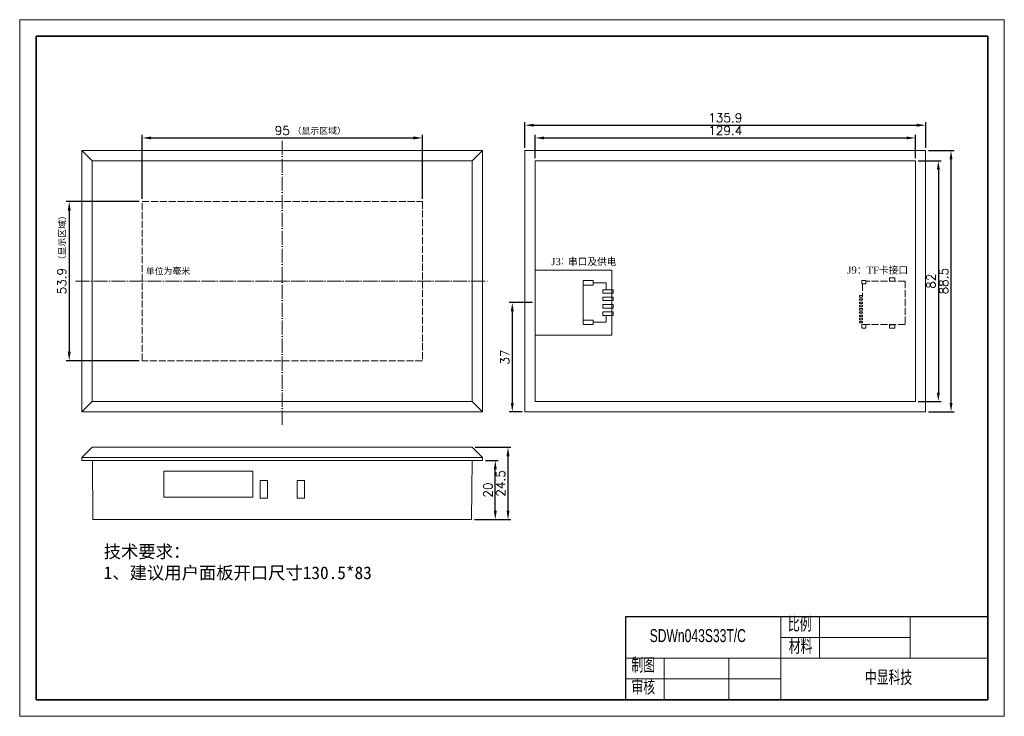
# Model space of a CAD drawing. Header units: millimetres. Extents: x 735 to 1069, y -2586 to -2349.
import ezdxf

# ---------------------------------------------------------------- set-up
doc = ezdxf.new("R2010")
doc.units = ezdxf.units.MM
doc.header["$LTSCALE"] = 0.2
doc.header["$PDSIZE"] = -5
doc.linetypes.add('ACAD_ISO02W100', pattern=[15, 12, -3])
doc.linetypes.add('ACAD_ISO04W100', pattern=[30, 24, -3, 0, -3])
doc.layers.get('0').update_dxf_attribs({"lineweight": 18})
doc.layers.get('Defpoints').update_dxf_attribs({"lineweight": 18})
for name, color, linetype, lineweight in [('1', 7, 'Continuous', 18), ('thick', 7, 'Continuous', 30), ('thin', 7, 'Continuous', 18), ('标注', 1, 'Continuous', 0), ('粗实线层', 7, 'Continuous', 35), ('细实线层', 7, 'Continuous', 18), ('虚线', 7, 'ACAD_ISO02W100', 0)]:
    doc.layers.add(name, color=color, linetype=linetype, lineweight=lineweight)
doc.styles.get("Standard").update_dxf_attribs({"font": 'txt.shx', "bigfont": 'gbcbig.shx'})
doc.styles.add('机械字体', font='SimSun.ttf', dxfattribs={"width": 0.67})
doc.dimstyles.new('ISO-25', dxfattribs={"dimtxt": 3, "dimasz": 3, "dimexe": 1, "dimexo": 1, "dimgap": 1, "dimtad": 1, "dimdsep": 46, "dimtxsty": 'Standard', "dimcen": 2.5, "dimdle": 6, "dimadec": 0, "dimazin": 0, "dimtfac": 1, "dimtmove": 0, "dimatfit": 3, "dimfxl": 0, "dimarcsym": 0})

# ---------------------------------------------------------------- blocks, each defined once
blk = doc.blocks.new('*X2')
at = {"layer": '粗实线层'}
for p, q in [((-287, 200), (-287, -200)), ((287, 200), (-287, 200)), ((287, -200), (287, 200)), ((-287, -200), (287, -200))]:
    blk.add_line(p, q, dxfattribs=at)
at = {"layer": '细实线层'}
for p, q in [((297, 210), (-297, 210)), ((-297, 210), (-297, -210)), ((297, -210), (297, 210)), ((-297, -210), (297, -210))]:
    blk.add_line(p, q, dxfattribs=at)
blk = doc.blocks.new('*X3')
at = {"color": 0, "lineweight": -2}
for p, q in [((775.39, -2411.07), (750.63, -2411.07)), ((751.63, -2414.07), (751.63, -2461.97)), ((775.39, -2464.97), (750.63, -2464.97))]:
    blk.add_line(p, q, dxfattribs=at)
at = {"color": 0}
for points in [[(751.13, -2414.07), (752.13, -2414.07), (751.63, -2411.07)], [(751.13, -2461.97), (752.13, -2461.97), (751.63, -2464.97)]]:
    blk.add_solid(points, dxfattribs=at)
at = {"layer": 'Defpoints', "color": 0}
for p in [(776.39, -2411.07), (751.63, -2464.97), (776.39, -2464.97)]:
    blk.add_point(p, dxfattribs=at)
at = {"color": 0, "lineweight": 0, "insert": (749.13, -2438.02), "char_height": 3, "attachment_point": 5, "rotation": 90}
blk.add_mtext('\\A1;53.9', dxfattribs=at)
blk = doc.blocks.new('*X4')
at = {"color": 0, "lineweight": -2}
for p, q in [((909.7, -2396.27), (909.7, -2388.47)), ((912.7, -2389.47), (1035.6, -2389.47)), ((1038.6, -2396.27), (1038.6, -2388.47))]:
    blk.add_line(p, q, dxfattribs=at)
at = {"color": 0}
for points in [[(912.7, -2388.97), (912.7, -2389.97), (909.7, -2389.47)], [(1035.6, -2388.97), (1035.6, -2389.97), (1038.6, -2389.47)]]:
    blk.add_solid(points, dxfattribs=at)
at = {"layer": 'Defpoints', "color": 0}
for p in [(1038.6, -2389.47), (909.7, -2397.27), (1038.6, -2397.27)]:
    blk.add_point(p, dxfattribs=at)
at = {"color": 0, "lineweight": 0, "insert": (974.15, -2386.97), "char_height": 3, "attachment_point": 5}
blk.add_mtext('\\A1;129.4', dxfattribs=at)
blk = doc.blocks.new('*X5')
at = {"color": 0, "lineweight": -2}
for p, q in [((906.2, -2392.77), (906.2, -2384.16)), ((1042.1, -2392.77), (1042.1, -2384.16)), ((909.2, -2385.16), (1039.1, -2385.16))]:
    blk.add_line(p, q, dxfattribs=at)
at = {"color": 0}
for points in [[(909.2, -2384.66), (909.2, -2385.66), (906.2, -2385.16)], [(1039.1, -2384.66), (1039.1, -2385.66), (1042.1, -2385.16)]]:
    blk.add_solid(points, dxfattribs=at)
at = {"layer": 'Defpoints', "color": 0}
for p in [(1042.1, -2385.16), (906.2, -2393.77), (1042.1, -2393.77)]:
    blk.add_point(p, dxfattribs=at)
at = {"color": 0, "lineweight": 0, "insert": (974.15, -2382.66), "char_height": 3, "attachment_point": 5}
blk.add_mtext('\\A1;135.9', dxfattribs=at)
blk = doc.blocks.new('*X6')
at = {"color": 0, "lineweight": -2}
for p, q in [((1039.6, -2397.27), (1047.4, -2397.27)), ((1046.4, -2400.27), (1046.4, -2475.77)), ((1039.6, -2478.77), (1047.4, -2478.77))]:
    blk.add_line(p, q, dxfattribs=at)
at = {"color": 0}
for points in [[(1045.9, -2400.27), (1046.9, -2400.27), (1046.4, -2397.27)], [(1045.9, -2475.77), (1046.9, -2475.77), (1046.4, -2478.77)]]:
    blk.add_solid(points, dxfattribs=at)
at = {"layer": 'Defpoints', "color": 0}
for p in [(1038.6, -2397.27), (1038.6, -2478.77), (1046.4, -2478.77)]:
    blk.add_point(p, dxfattribs=at)
at = {"color": 0, "lineweight": 0, "insert": (1043.9, -2438.02), "char_height": 3, "attachment_point": 5, "rotation": 90}
blk.add_mtext('\\A1;82', dxfattribs=at)
blk = doc.blocks.new('*X7')
at = {"color": 0, "lineweight": -2}
for p, q in [((1043.1, -2393.77), (1051.71, -2393.77)), ((1050.71, -2479.27), (1050.71, -2396.77)), ((1043.1, -2482.27), (1051.71, -2482.27))]:
    blk.add_line(p, q, dxfattribs=at)
at = {"color": 0}
for points in [[(1050.21, -2396.77), (1051.21, -2396.77), (1050.71, -2393.77)], [(1050.21, -2479.27), (1051.21, -2479.27), (1050.71, -2482.27)]]:
    blk.add_solid(points, dxfattribs=at)
at = {"layer": 'Defpoints', "color": 0}
for p in [(1042.1, -2393.77), (1050.71, -2393.77), (1042.1, -2482.27)]:
    blk.add_point(p, dxfattribs=at)
at = {"color": 0, "lineweight": 0, "insert": (1048.21, -2438.02), "char_height": 3, "attachment_point": 5, "rotation": 90}
blk.add_mtext('\\A1;88.5', dxfattribs=at)
blk = doc.blocks.new('*X8')
at = {"color": 0, "lineweight": -2}
for p, q in [((908.7, -2445.27), (900.89, -2445.27)), ((901.89, -2448.27), (901.89, -2479.27)), ((905.2, -2482.27), (900.89, -2482.27))]:
    blk.add_line(p, q, dxfattribs=at)
at = {"color": 0}
for points in [[(901.39, -2448.27), (902.39, -2448.27), (901.89, -2445.27)], [(901.39, -2479.27), (902.39, -2479.27), (901.89, -2482.27)]]:
    blk.add_solid(points, dxfattribs=at)
at = {"layer": 'Defpoints', "color": 0}
for p in [(909.7, -2445.27), (901.89, -2482.27), (906.2, -2482.27)]:
    blk.add_point(p, dxfattribs=at)
at = {"color": 0, "lineweight": 0, "insert": (899.39, -2463.77), "char_height": 3, "attachment_point": 5, "rotation": 90}
blk.add_mtext('\\A1;37', dxfattribs=at)
blk = doc.blocks.new('*X9')
at = {"color": 0, "lineweight": -2}
for p, q in [((889.34, -2494.34), (901.45, -2494.34)), ((900.45, -2515.84), (900.45, -2497.34)), ((889.09, -2518.84), (901.45, -2518.84))]:
    blk.add_line(p, q, dxfattribs=at)
at = {"color": 0}
for points in [[(899.95, -2497.34), (900.95, -2497.34), (900.45, -2494.34)], [(899.95, -2515.84), (900.95, -2515.84), (900.45, -2518.84)]]:
    blk.add_solid(points, dxfattribs=at)
at = {"layer": 'Defpoints', "color": 0}
for p in [(888.34, -2494.34), (900.45, -2494.34), (888.09, -2518.84)]:
    blk.add_point(p, dxfattribs=at)
at = {"color": 0, "lineweight": 0, "insert": (897.95, -2506.59), "char_height": 3, "attachment_point": 5, "rotation": 90}
blk.add_mtext('\\A1;24.5', dxfattribs=at)
blk = doc.blocks.new('*X10')
at = {"color": 0, "lineweight": -2}
for p, q in [((892.84, -2498.84), (897.14, -2498.84)), ((896.14, -2515.84), (896.14, -2501.84)), ((889.09, -2518.84), (897.14, -2518.84))]:
    blk.add_line(p, q, dxfattribs=at)
at = {"color": 0}
for points in [[(895.64, -2501.84), (896.64, -2501.84), (896.14, -2498.84)], [(895.64, -2515.84), (896.64, -2515.84), (896.14, -2518.84)]]:
    blk.add_solid(points, dxfattribs=at)
at = {"layer": 'Defpoints', "color": 0}
for p in [(891.84, -2498.84), (896.14, -2498.84), (888.09, -2518.84)]:
    blk.add_point(p, dxfattribs=at)
at = {"color": 0, "lineweight": 0, "insert": (893.64, -2508.84), "char_height": 3, "attachment_point": 5, "rotation": 90}
blk.add_mtext('\\A1;20', dxfattribs=at)
blk = doc.blocks.new('sd')
at = {"layer": '虚线', "lineweight": 0}
for p, q in [((-7.35, 0), (7.35, 0)), ((7.35, 0), (7.35, -14.5)), ((-7.35, 0), (-7.35, -13.25)), ((-6.45, -14.5), (-2.5, -14.5))]:
    blk.add_line(p, q, dxfattribs=at)
at = {"layer": '虚线', "lineweight": 0, "ltscale": 0.1}
for points in [[(-8.52, -3.51), (-7.38, -3.51), (-7.38, -5.29), (-8.52, -5.29)], [(7.38, -3.51), (8.52, -3.51), (8.52, -5.29), (7.38, -5.29)], [(-7.65, -13.35), (-6.45, -13.35), (-6.45, -14.65), (-7.65, -14.65)], [(7.35, -13.35), (8.55, -13.35), (8.55, -14.65), (7.35, -14.65)], [(-2.5, -15.5), (-2, -15.5), (-2, -14.5), (-2.5, -14.5)], [(-1.4, -15.5), (-0.9, -15.5), (-0.9, -14.5), (-1.4, -14.5)], [(-0.3, -15.5), (0.2, -15.5), (0.2, -14.5), (-0.3, -14.5)], [(0.8, -15.5), (1.3, -15.5), (1.3, -14.5), (0.8, -14.5)], [(1.9, -15.5), (2.4, -15.5), (2.4, -14.5), (1.9, -14.5)], [(3, -15.5), (3.5, -15.5), (3.5, -14.5), (3, -14.5)], [(4.1, -15.5), (4.6, -15.5), (4.6, -14.5), (4.1, -14.5)], [(5.2, -15.5), (5.7, -15.5), (5.7, -14.5), (5.2, -14.5)], [(6.3, -15.5), (6.8, -15.5), (6.8, -14.5), (6.3, -14.5)]]:
    blk.add_lwpolyline(points, close=True, dxfattribs=at)
blk = doc.blocks.new('*D13')
at = {"color": 0, "lineweight": -2}
for p, q in [((776.39, -2410.07), (776.39, -2388.47)), ((779.39, -2389.47), (868.39, -2389.47)), ((871.39, -2410.07), (871.39, -2388.47))]:
    blk.add_line(p, q, dxfattribs=at)
at = {"color": 0}
for points in [[(779.39, -2388.97), (779.39, -2389.97), (776.39, -2389.47)], [(868.39, -2388.97), (868.39, -2389.97), (871.39, -2389.47)]]:
    blk.add_solid(points, dxfattribs=at)
at = {"layer": 'Defpoints', "color": 0}
for p in [(871.39, -2389.47), (776.39, -2411.07), (871.39, -2411.07)]:
    blk.add_point(p, dxfattribs=at)
at = {"color": 0, "lineweight": 0, "insert": (823.89, -2386.97), "char_height": 3, "attachment_point": 5}
blk.add_mtext('\\A1;95', dxfattribs=at)

msp = doc.modelspace()

# ---------------------------------------------------------------- linework, layer by layer
at = {"linetype": 'ACAD_ISO04W100', "lineweight": 0}
for p, q in [((823.887, -2390.406), (823.887, -2486.89)), ((753.747, -2438.021), (893.88, -2438.021))]:
    msp.add_line(p, q, dxfattribs=at)
at = {"lineweight": 0}
for p, q in [((925.899, -2439.321), (925.899, -2451.221)), ((929.324, -2438.571), (933.751, -2438.571)), ((933.751, -2438.571), (933.751, -2440.921)), ((933.711, -2451.971), (933.711, -2449.621)), ((929.324, -2451.971), (933.711, -2451.971))]:
    msp.add_line(p, q, dxfattribs=at)
for p in [(940.283, -2551.808), (798.152, -2579.892)]:
    msp.add_line(p, (940.283, -2579.892))
at = {"color": 1, "linetype": 'ACAD_ISO02W100', "lineweight": 0}
msp.add_lwpolyline([(776.387, -2411.071), (871.387, -2411.071), (871.387, -2464.971), (776.387, -2464.971)], close=True, dxfattribs=at)
at = {"lineweight": 0}
for points in [[(925.924, -2437.821), (929.324, -2437.821), (929.324, -2439.321), (925.924, -2439.321)], [(932.624, -2440.921), (936.124, -2440.921), (936.124, -2442.121), (932.624, -2442.121)], [(932.624, -2443.421), (936.124, -2443.421), (936.124, -2444.621), (932.624, -2444.621)], [(932.624, -2445.921), (936.124, -2445.921), (936.124, -2447.121), (932.624, -2447.121)], [(932.624, -2448.421), (936.124, -2448.421), (936.124, -2449.621), (932.624, -2449.621)], [(925.924, -2451.221), (929.324, -2451.221), (929.324, -2452.721), (925.924, -2452.721)]]:
    msp.add_lwpolyline(points, close=True, dxfattribs=at)
at = {"layer": '1', "color": 7, "linetype": 'Continuous', "lineweight": 0}
for p, q in [((755.937, -2393.771), (755.937, -2482.271)), ((755.937, -2393.771), (759.437, -2397.271)), ((891.837, -2393.771), (755.937, -2393.771)), ((891.837, -2393.771), (888.337, -2397.271)), ((891.837, -2482.271), (891.837, -2393.771)), ((906.197, -2393.771), (1042.097, -2393.771)), ((906.197, -2482.271), (906.197, -2393.771)), ((1042.097, -2393.771), (1042.097, -2482.271)), ((759.437, -2397.271), (759.437, -2478.771)), ((888.337, -2397.271), (759.437, -2397.271)), ((888.337, -2478.771), (888.337, -2397.271)), ((909.697, -2397.271), (1038.597, -2397.271)), ((909.697, -2478.771), (909.697, -2397.271)), ((1038.597, -2397.271), (1038.597, -2478.771)), ((935.697, -2434.271), (909.697, -2434.271)), ((935.697, -2456.271), (935.697, -2434.271)), ((935.697, -2456.271), (909.697, -2456.271)), ((755.937, -2482.271), (759.437, -2478.771)), ((759.437, -2478.771), (888.337, -2478.771)), ((891.837, -2482.271), (888.337, -2478.771)), ((1038.597, -2478.771), (909.697, -2478.771)), ((755.937, -2482.271), (891.837, -2482.271)), ((1042.097, -2482.271), (906.197, -2482.271)), ((755.937, -2497.842), (759.437, -2494.342)), ((759.437, -2494.342), (888.337, -2494.342)), ((891.837, -2497.842), (888.337, -2494.342)), ((755.937, -2498.842), (755.937, -2497.842)), ((755.937, -2497.842), (891.837, -2497.842)), ((891.837, -2498.842), (891.837, -2497.842)), ((755.937, -2498.842), (891.837, -2498.842)), ((759.687, -2518.842), (759.512, -2498.842)), ((888.262, -2498.842), (888.087, -2518.842)), ((783.667, -2511.242), (783.667, -2502.442)), ((783.667, -2502.442), (813.867, -2502.442)), ((813.867, -2502.442), (813.867, -2511.242)), ((816.387, -2511.542), (816.387, -2505.542)), ((816.387, -2505.542), (818.887, -2505.542)), ((818.887, -2505.542), (818.887, -2511.542)), ((828.887, -2505.542), (828.887, -2511.542)), ((831.387, -2505.542), (828.887, -2505.542)), ((831.387, -2511.542), (831.387, -2505.542)), ((813.867, -2511.242), (783.667, -2511.242)), ((818.887, -2511.542), (816.387, -2511.542)), ((828.887, -2511.542), (831.387, -2511.542)), ((761.187, -2518.842), (759.687, -2518.842)), ((761.187, -2518.842), (886.587, -2518.842)), ((888.087, -2518.842), (886.587, -2518.842))]:
    msp.add_line(p, q, dxfattribs=at)
at = {"layer": 'thick'}
for p, q in [((940.283, -2551.808), (940.283, -2579.892)), ((940.283, -2551.808), (940.283, -2579.892)), ((1063.149, -2551.808), (940.283, -2551.808)), ((1063.149, -2579.892), (1063.149, -2551.808)), ((940.283, -2579.892), (1063.149, -2579.892))]:
    msp.add_line(p, q, dxfattribs=at)
at = {"layer": 'thin'}
for p, q in [((992.94, -2551.808), (992.94, -2579.892)), ((1006.104, -2551.808), (1006.104, -2565.85)), ((1036.821, -2565.85), (1036.821, -2551.808)), ((1036.821, -2558.829), (992.94, -2558.829)), ((1063.149, -2565.85), (940.283, -2565.85)), ((953.447, -2565.85), (953.447, -2579.892)), ((975.387, -2565.85), (975.387, -2579.892)), ((992.94, -2572.871), (940.283, -2572.871))]:
    msp.add_line(p, q, dxfattribs=at)

# ---------------------------------------------------------------- block references
at = {"layer": '粗实线层', "lineweight": 0, "xscale": 0.5621971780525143, "yscale": 0.5621971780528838, "zscale": 0.562197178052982}
msp.add_blockref('*X2', (901.799, -2467.453), dxfattribs=at)
at = {"layer": '虚线', "lineweight": 0, "rotation": 270}
msp.add_blockref('sd', (1035.139, -2445.398), dxfattribs=at)

# ---------------------------------------------------------------- texts
at = {"lineweight": 0, "char_height": 2.15226, "attachment_point": 1}
for s, insert, width in [('{\\fSimSun|b0|i0|c0|p2;\\C1;（显示区域）}', (827.372, -2385.946), 18.81812), ('{\\fSimSun|b0|i0|c0|p2;单位为毫米}', (777.587, -2433.498), 39.61976)]:
    msp.add_mtext(s, dxfattribs=dict(at, insert=insert, width=width))
at = {"lineweight": 0, "insert": (748.189, -2432.334), "char_height": 2.15226, "width": 18.81812, "attachment_point": 1, "rotation": 90}
msp.add_mtext('{\\fSimSun|b0|i0|c0|p2;\\C1;（显示区域）}', dxfattribs=at)
at = {"layer": 'thick', "attachment_point": 1, "style": '机械字体'}
for s, insert, char_height, width in [('比例', (995.382, -2552.014), 4.3881, 11.14733), ('{\\farial|b0|i0|c134|p2;SDWn043\\farial|b0|i0|c134|p34;S\\farial|b0|i0|c134|p2;33T/\\fArial|b0|i0|c0|p32;C}', (948.49, -2555.974), 4.388093, 36.5467), ('材料', (995.67, -2559.509), 4.3881, 11.14733), ('制图', (942.3, -2565.85), 4.3881, 11.14733), ('中显科技', (1021.488, -2570.067), 4.3881, 52.8607), ('审核', (942.3, -2573.345), 4.3881, 11.14733)]:
    msp.add_mtext(s, dxfattribs=dict(at, insert=insert, char_height=char_height, width=width))
at = {"layer": '标注', "color": 0, "lineweight": 0, "attachment_point": 1}
for s, insert, char_height, width in [('{\\ftimes new roman|b0|i0|c0|p2;\\H1.12x;J3\\Ftxt,gbcbig;：\\fSimSun|b0|i0|c0|p2;串口及供电}', (915.136, -2430.172), 2.15226, 26.92287), ('{\\fTimes New Roman|b0|i0|c0|p18;\\H1.12x;J9\\fSimSun|b0|i0|c134|p2;：\\fTimes New Roman|b0|i0|c0|p18;TF\\fSimSun|b0|i0|c134|p2;卡接口}', (1015.493, -2433.063), 2.152264, 34.74929)]:
    msp.add_mtext(s, dxfattribs=dict(at, insert=insert, char_height=char_height, width=width))
at = {"layer": '标注', "insert": (763.313, -2527.53), "char_height": 4.30453, "width": 152.28466, "attachment_point": 1}
msp.add_mtext('{\\fSimSun|b0|i0|c0|p2;技术要求：\\P1、建议用户面板开口尺寸130.5*83}', dxfattribs=at)

# ---------------------------------------------------------------- dimensions: what is measured, and where the dimension line sits
at = {"lineweight": 0}
for base, p1, p2, text, picture, middle in [((1042.097, -2385.162), (906.197, -2393.771), (1042.097, -2393.771), '135.9', '*X5', (974.147, -2382.662)), ((1038.597, -2389.466), (909.697, -2397.271), (1038.597, -2397.271), '129.4', '*X4', (974.147, -2386.966))]:
    dim = msp.add_linear_dim(base=base, p1=p1, p2=p2, text=text, dimstyle='ISO-25', override={"dimsah": 1, "dimtolj": 1}, dxfattribs=at)
    dim.commit()
    dim.dimension.update_dxf_attribs({"geometry": picture, "text_midpoint": middle})
dim = msp.add_linear_dim(base=(871.387, -2389.466), p1=(776.387, -2411.071), p2=(871.387, -2411.071), dimstyle='ISO-25', override={"dimtolj": 1}, dxfattribs=at)
dim.commit()
dim.dimension.update_dxf_attribs({"geometry": '*D13', "text_midpoint": (823.887, -2386.966)})
for base, p1, p2, text, picture, middle in [((1050.706, -2393.771), (1042.097, -2482.271), (1042.097, -2393.771), '88.5', '*X7', (1048.206, -2438.021)), ((1046.402, -2478.771), (1038.597, -2397.271), (1038.597, -2478.771), '82', '*X6', (1043.902, -2438.021)), ((751.632, -2464.971), (776.387, -2411.071), (776.387, -2464.971), '53.9', '*X3', (749.132, -2438.021)), ((901.893, -2482.271), (909.697, -2445.271), (906.197, -2482.271), '37', '*X8', (899.393, -2463.771)), ((900.446, -2494.342), (888.087, -2518.842), (888.337, -2494.342), '24.5', '*X9', (897.946, -2506.592)), ((896.142, -2498.842), (888.087, -2518.842), (891.837, -2498.842), '20', '*X10', (893.642, -2508.842))]:
    dim = msp.add_linear_dim(base=base, p1=p1, p2=p2, angle=90, text=text, dimstyle='ISO-25', override={"dimsah": 1, "dimtolj": 1}, dxfattribs=at)
    dim.commit()
    dim.dimension.update_dxf_attribs({"geometry": picture, "text_midpoint": middle})

doc.saveas('drawing.dxf')
